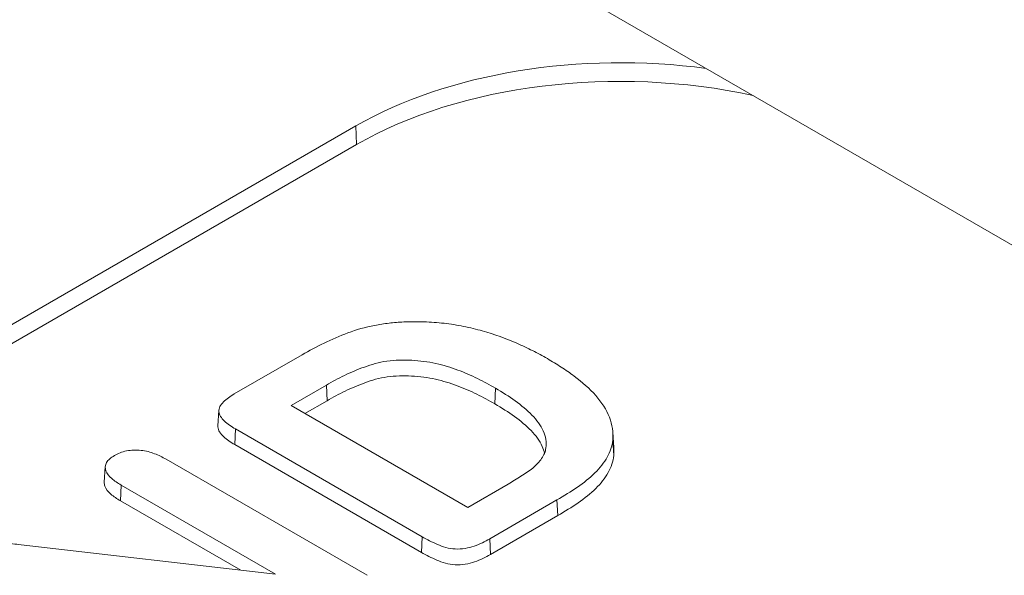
# Model space of a CAD drawing. Header units: millimetres. Extents: x 23 to 1094, y 23 to 840.
# Tile 39 of 44: x 846 to 862, y 623 to 632. Entities that reach past the tile are written whole.
import ezdxf

# ---------------------------------------------------------------- set-up
doc = ezdxf.new("R2010")
doc.units = ezdxf.units.MM
doc.header["$LTSCALE"] = 4
doc.layers.add('Visible (ANSI)', color=7, linetype='Continuous', lineweight=9)
doc.layers.add('Visible Narrow (ANSI)', color=7, linetype='Continuous', lineweight=9)

msp = doc.modelspace()

# ---------------------------------------------------------------- linework, layer by layer
at = {"layer": 'Visible (ANSI)'}
for p, q in [((733.786, 702.399), (912.405, 599.274)), ((851.309, 630.38), (836.256, 621.689)), ((851.318, 630.081), (836.519, 621.537)), ((849.359, 626.08), (850.447, 626.708)), ((850.837, 626.223), (850.27, 625.896)), ((853.549, 626.172), (853.538, 625.921)), ((850.27, 625.896), (853.103, 624.261)), ((850.848, 625.972), (850.493, 625.768)), ((849.095, 625.571), (849.111, 625.815)), ((849.379, 625.518), (849.368, 625.267)), ((852.373, 623.79), (849.379, 625.518)), ((855.431, 625.467), (855.447, 625.222)), ((852.362, 623.538), (849.368, 625.267)), ((855.432, 625.338), (855.447, 625.092)), ((848.265, 625.034), (851.491, 623.171)), ((847.274, 624.666), (847.289, 624.91)), ((847.544, 624.618), (847.533, 624.366)), ((850.022, 623.187), (847.544, 624.618)), ((853.103, 624.261), (853.752, 624.635)), ((849.464, 623.252), (847.533, 624.366)), ((854.536, 624.379), (853.458, 623.756)), ((854.548, 624.128), (853.469, 623.505)), ((845.94, 623.659), (850.022, 623.187))]:
    msp.add_line(p, q, dxfattribs=at)
for centre, major_axis, start_param in [((855.552, 627.93), (-6, 0), 4.480476), ((855.552, 627.637), (-5.987, 0), 4.348164)]:
    msp.add_ellipse(centre, major_axis=major_axis, ratio=0.57735, start_param=start_param, end_param=5.497787, dxfattribs=at)
for points, knots in [([(850.447, 626.708), (850.562, 626.772), (850.677, 626.836), (850.921, 626.954), (851.048, 627.011), (851.317, 627.109), (851.46, 627.151), (851.686, 627.195), (851.763, 627.207), (851.919, 627.225), (851.998, 627.23), (852.077, 627.236)], [0, 0, 0, 0, 0.000398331, 0.000398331, 0.000796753, 0.000796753, 0.001195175, 0.001195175, 0.001394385, 0.001394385, 0.001593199, 0.001593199, 0.001593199, 0.001593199]), ([(852.077, 627.236), (852.186, 627.239), (852.294, 627.241), (852.51, 627.234), (852.618, 627.225), (852.83, 627.201), (852.935, 627.184), (853.14, 627.143), (853.24, 627.118), (853.533, 627.037), (853.717, 626.969), (853.978, 626.856), (854.062, 626.816), (854.225, 626.733), (854.304, 626.69), (854.381, 626.646)], [0, 0, 0, 0, 0.000270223, 0.000270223, 0.000540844, 0.000540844, 0.000811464, 0.000811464, 0.001082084, 0.001082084, 0.001623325, 0.001623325, 0.001893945, 0.001893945, 0.002164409, 0.002164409, 0.002164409, 0.002164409]), ([(853.549, 626.172), (853.549, 626.172), (853.549, 626.172), (853.549, 626.172), (853.503, 626.199), (853.456, 626.226), (853.359, 626.277), (853.31, 626.302), (853.209, 626.351), (853.158, 626.376), (853.053, 626.422), (852.999, 626.443), (852.833, 626.506), (852.716, 626.542), (852.468, 626.597), (852.337, 626.613), (852.073, 626.628), (851.938, 626.625), (851.744, 626.598), (851.68, 626.585), (851.56, 626.551), (851.503, 626.532), (851.335, 626.472), (851.229, 626.426), (851.026, 626.329), (850.931, 626.276), (850.837, 626.223), (850.837, 626.223), (850.837, 626.223), (850.837, 626.223)], [0, 0, 0, 0, 0.000000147, 0.000000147, 0.000000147, 0.000164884, 0.000164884, 0.000329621, 0.000329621, 0.000494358, 0.000494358, 0.000659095, 0.000659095, 0.000988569, 0.000988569, 0.001318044, 0.001318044, 0.001647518, 0.001647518, 0.001812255, 0.001812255, 0.001976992, 0.001976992, 0.002306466, 0.002306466, 0.00263594, 0.00263594, 0.00263594, 0.002636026, 0.002636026, 0.002636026, 0.002636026]), ([(854.381, 626.646), (854.457, 626.601), (854.531, 626.557), (854.675, 626.464), (854.744, 626.417), (854.94, 626.269), (855.06, 626.165), (855.254, 625.944), (855.329, 625.827), (855.4, 625.646), (855.416, 625.585), (855.435, 625.462), (855.434, 625.4), (855.432, 625.338)], [0, 0, 0, 0, 0.000268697, 0.000268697, 0.000537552, 0.000537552, 0.001075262, 0.001075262, 0.001612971, 0.001612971, 0.001881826, 0.001881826, 0.002150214, 0.002150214, 0.002150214, 0.002150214]), ([(853.538, 625.921), (853.492, 625.947), (853.445, 625.974), (853.349, 626.026), (853.3, 626.051), (853.199, 626.1), (853.149, 626.124), (853.044, 626.169), (852.99, 626.191), (852.825, 626.253), (852.709, 626.289), (852.464, 626.344), (852.334, 626.359), (852.073, 626.373), (851.94, 626.371), (851.749, 626.344), (851.686, 626.332), (851.568, 626.299), (851.511, 626.28), (851.344, 626.219), (851.239, 626.174), (851.036, 626.077), (850.942, 626.025), (850.848, 625.972)], [0, 0, 0, 0, 0.000163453, 0.000163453, 0.000326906, 0.000326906, 0.000490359, 0.000490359, 0.000653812, 0.000653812, 0.000980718, 0.000980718, 0.001307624, 0.001307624, 0.00163453, 0.00163453, 0.001797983, 0.001797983, 0.001961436, 0.001961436, 0.002288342, 0.002288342, 0.002615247, 0.002615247, 0.002615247, 0.002615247]), ([(854.358, 625.213), (854.358, 625.213), (854.358, 625.213), (854.358, 625.213), (854.361, 625.259), (854.365, 625.305), (854.35, 625.397), (854.334, 625.442), (854.274, 625.576), (854.211, 625.661), (854.056, 625.821), (853.966, 625.897), (853.768, 626.04), (853.659, 626.107), (853.55, 626.172), (853.549, 626.172), (853.549, 626.172), (853.549, 626.172)], [0, 0, 0, 0, 0.000000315, 0.000000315, 0.000000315, 0.000197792, 0.000197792, 0.000395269, 0.000395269, 0.000790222, 0.000790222, 0.001185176, 0.001185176, 0.00158013, 0.00158013, 0.00158013, 0.001580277, 0.001580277, 0.001580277, 0.001580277]), ([(849.379, 625.518), (849.313, 625.558), (849.249, 625.599), (849.151, 625.692), (849.115, 625.744), (849.109, 625.824), (849.115, 625.851), (849.141, 625.903), (849.161, 625.927), (849.207, 625.975), (849.234, 625.997), (849.294, 626.039), (849.326, 626.059), (849.359, 626.08)], [0, 0, 0, 0, 0.0002329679, 0.0002329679, 0.0004661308, 0.0004661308, 0.0005827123, 0.0005827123, 0.0006992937, 0.0006992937, 0.0008158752, 0.0008158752, 0.0009322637, 0.0009322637, 0.0009322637, 0.0009322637]), ([(854.337, 625.129), (854.329, 625.166), (854.315, 625.203), (854.259, 625.328), (854.197, 625.412), (854.043, 625.571), (853.953, 625.646), (853.757, 625.789), (853.648, 625.855), (853.538, 625.921)], [0.00023061, 0.00023061, 0.00023061, 0.00023061, 0.000392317, 0.000392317, 0.000784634, 0.000784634, 0.001176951, 0.001176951, 0.001569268, 0.001569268, 0.001569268, 0.001569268]), ([(849.368, 625.267), (849.302, 625.307), (849.237, 625.348), (849.137, 625.443), (849.099, 625.496), (849.095, 625.558), (849.095, 625.565), (849.095, 625.571)], [0, 0, 0, 0, 0.0002382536, 0.0002382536, 0.0004765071, 0.0004765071, 0.000503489, 0.000503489, 0.000503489, 0.000503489]), ([(853.752, 624.635), (853.752, 624.635), (853.752, 624.635), (853.752, 624.635), (853.821, 624.676), (853.892, 624.716), (854.025, 624.801), (854.091, 624.844), (854.204, 624.939), (854.251, 624.991), (854.308, 625.071), (854.325, 625.099), (854.348, 625.155), (854.353, 625.184), (854.358, 625.213), (854.358, 625.213), (854.358, 625.213), (854.358, 625.213)], [0, 0, 0, 0, 0.000000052, 0.000000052, 0.000000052, 0.000250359, 0.000250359, 0.000500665, 0.000500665, 0.000750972, 0.000750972, 0.000876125, 0.000876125, 0.001001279, 0.001001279, 0.001001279, 0.001001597, 0.001001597, 0.001001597, 0.001001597]), ([(855.432, 625.338), (855.424, 625.291), (855.416, 625.245), (855.385, 625.154), (855.366, 625.109), (855.317, 625.021), (855.287, 624.978), (855.221, 624.893), (855.185, 624.852), (855.062, 624.732), (854.966, 624.657), (854.76, 624.514), (854.649, 624.446), (854.536, 624.379)], [0, 0, 0, 0, 0.000199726, 0.000199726, 0.000399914, 0.000399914, 0.000600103, 0.000600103, 0.000800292, 0.000800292, 0.001200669, 0.001200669, 0.001600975, 0.001600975, 0.001600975, 0.001600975]), ([(847.544, 624.618), (847.49, 624.651), (847.436, 624.685), (847.349, 624.761), (847.315, 624.803), (847.283, 624.89), (847.286, 624.936), (847.323, 625), (847.34, 625.021), (847.383, 625.058), (847.409, 625.074), (847.436, 625.091)], [0, 0, 0, 0, 0.0001926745, 0.0001926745, 0.00038556, 0.00038556, 0.0005784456, 0.0005784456, 0.0006748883, 0.0006748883, 0.0007707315, 0.0007707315, 0.0007707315, 0.0007707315]), ([(847.436, 625.091), (847.466, 625.107), (847.495, 625.122), (847.559, 625.148), (847.595, 625.158), (847.706, 625.181), (847.786, 625.184), (847.94, 625.166), (848.014, 625.147), (848.146, 625.097), (848.206, 625.065), (848.265, 625.034)], [0, 0, 0, 0, 0.0000976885, 0.0000976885, 0.0001959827, 0.0001959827, 0.0003925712, 0.0003925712, 0.0005891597, 0.0005891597, 0.0007855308, 0.0007855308, 0.0007855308, 0.0007855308]), ([(855.447, 625.092), (855.44, 625.046), (855.431, 624.999), (855.401, 624.907), (855.381, 624.862), (855.331, 624.773), (855.301, 624.73), (855.235, 624.644), (855.198, 624.603), (855.074, 624.482), (854.979, 624.406), (854.772, 624.263), (854.661, 624.194), (854.548, 624.128)], [0, 0, 0, 0, 0.000201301, 0.000201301, 0.000402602, 0.000402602, 0.000603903, 0.000603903, 0.000805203, 0.000805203, 0.001207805, 0.001207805, 0.001610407, 0.001610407, 0.001610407, 0.001610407]), ([(847.533, 624.366), (847.478, 624.4), (847.424, 624.434), (847.335, 624.512), (847.3, 624.554), (847.276, 624.621), (847.272, 624.644), (847.274, 624.666)], [0, 0, 0, 0, 0.0001978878, 0.0001978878, 0.0003957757, 0.0003957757, 0.0004902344, 0.0004902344, 0.0004902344, 0.0004902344]), ([(853.458, 623.756), (853.418, 623.734), (853.38, 623.713), (853.297, 623.673), (853.253, 623.655), (853.161, 623.623), (853.112, 623.611), (853.01, 623.594), (852.957, 623.591), (852.852, 623.596), (852.801, 623.604), (852.705, 623.631), (852.661, 623.648), (852.53, 623.703), (852.451, 623.746), (852.373, 623.79)], [0, 0, 0, 0, 0.000132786, 0.000132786, 0.000265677, 0.000265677, 0.000398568, 0.000398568, 0.000531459, 0.000531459, 0.00066435, 0.00066435, 0.000797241, 0.000797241, 0.001062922, 0.001062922, 0.001062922, 0.001062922]), ([(844.888, 623.621), (844.923, 623.639), (844.957, 623.657), (845.032, 623.687), (845.073, 623.699), (845.204, 623.725), (845.297, 623.729), (845.482, 623.721), (845.573, 623.708), (845.756, 623.684), (845.848, 623.671), (845.939, 623.659), (845.939, 623.659), (845.939, 623.659), (845.94, 623.659)], [0, 0, 0, 0, 0.0001139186, 0.0001139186, 0.0002283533, 0.0002283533, 0.0004572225, 0.0004572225, 0.0006860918, 0.0006860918, 0.0009149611, 0.0009149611, 0.0009149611, 0.0009151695, 0.0009151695, 0.0009151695, 0.0009151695]), ([(853.469, 623.505), (853.429, 623.483), (853.39, 623.461), (853.306, 623.421), (853.262, 623.403), (853.168, 623.37), (853.118, 623.357), (853.013, 623.34), (852.958, 623.337), (852.849, 623.342), (852.795, 623.351), (852.697, 623.378), (852.652, 623.396), (852.52, 623.452), (852.44, 623.495), (852.362, 623.538)], [0, 0, 0, 0, 0.000135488, 0.000135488, 0.000270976, 0.000270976, 0.000406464, 0.000406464, 0.000541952, 0.000541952, 0.00067744, 0.00067744, 0.000812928, 0.000812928, 0.001083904, 0.001083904, 0.001083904, 0.001083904])]:
    msp.add_open_spline(points, degree=3, knots=knots, dxfattribs=at)
msp.add_open_spline([(855.447, 625.222), (855.45, 625.179), (855.449, 625.136), (855.447, 625.092)], degree=3, dxfattribs=at)
at = {"layer": 'Visible Narrow (ANSI)'}
for p, q in [((851.318, 630.081), (851.309, 630.38)), ((850.837, 626.223), (850.848, 625.972)), ((854.536, 624.379), (854.548, 624.128)), ((852.373, 623.79), (852.362, 623.538)), ((853.458, 623.756), (853.469, 623.505))]:
    msp.add_line(p, q, dxfattribs=at)

doc.saveas('drawing.dxf')
